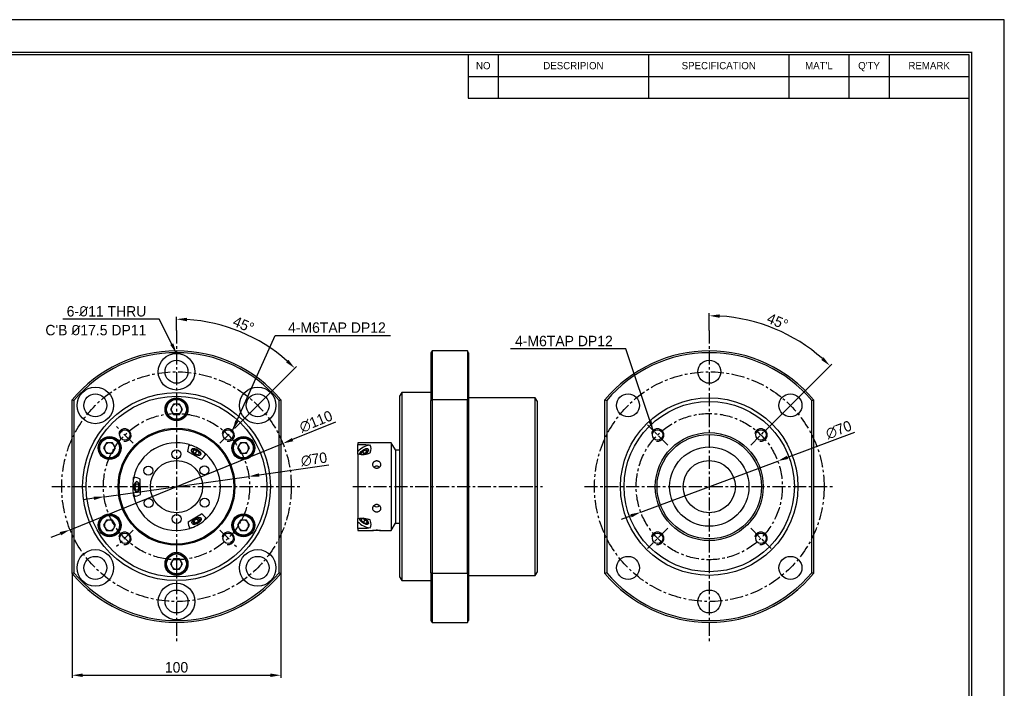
# Model space of a CAD drawing. Header units: millimetres. Extents: x -29 to 5648, y -387 to 1210.
# Tile 3 of 3: x 3170 to 3641, y 889 to 1210. Entities that reach past the tile are written whole.
import ezdxf
from ezdxf.enums import TextEntityAlignment as Align

# ---------------------------------------------------------------- set-up
doc = ezdxf.new("R2010")
doc.units = ezdxf.units.MM
doc.linetypes.add('CENTER', pattern=[2, 1.25, -0.25, 0.25, -0.25])
doc.layers.get('DEFPOINTS').update_dxf_attribs({"linetype": 'CONTINUOUS'})
for name, color, linetype in [('center', 1, 'CENTER'), ('L1', 7, 'CONTINUOUS'), ('OUTLINE', 7, 'CONTINUOUS'), ('thread', 5, 'CONTINUOUS')]:
    doc.layers.add(name, color=color, linetype=linetype)
doc.dimstyles.new('5', dxfattribs={"dimtxt": 5, "dimasz": 5, "dimexe": 1.2, "dimexo": 0, "dimgap": 1.2, "dimtad": 1, "dimdec": 3, "dimzin": 11, "dimdsep": 46, "dimtxsty": 'Standard', "dimcen": 0, "dimclrd": 5, "dimclre": 5, "dimclrt": 3, "dimadec": 0, "dimazin": 0, "dimtfac": 0.6, "dimtdec": 3, "dimtmove": 0, "dimatfit": 3, "dimfxl": 0, "dimtolj": 1, "dimtzin": 11, "dimarcsym": 0})

# ---------------------------------------------------------------- blocks, each defined once
blk = doc.blocks.new('*D134')
at = {"layer": 'DEFPOINTS', "color": 0, "ltscale": 5}
for p in [(3244.72, 1060.81), (3284.8, 1055.48), (3273.45, 1014.78), (3265.49, 1006.83), (3244.72, 911.31)]:
    blk.add_point(p, dxfattribs=at)
at = {"layer": 'OUTLINE', "color": 5, "lineweight": -2, "ltscale": 5}
for p, q in [((3244.72, 1060.81), (3244.72, 1067.42)), ((3273.45, 1014.78), (3302.25, 1043.59))]:
    blk.add_line(p, q, dxfattribs=at)
blk.add_arc((3244.72, 986.06), 80.16, 48.5742, 86.4258, dxfattribs=at)
at = {"layer": 'OUTLINE', "color": 5, "ltscale": 5}
for points in [[(3249.69, 1065.23), (3249.74, 1066.9), (3244.72, 1066.22)], [(3298.33, 1046.77), (3297.19, 1045.56), (3301.4, 1042.74)]]:
    blk.add_solid(points, dxfattribs=at)
at = {"layer": 'OUTLINE', "color": 3, "ltscale": 5, "insert": (3276.84, 1063.6), "char_height": 5, "attachment_point": 5, "rotation": 337.5}
blk.add_mtext('\\A1;45°', dxfattribs=at)
blk = doc.blocks.new('*D185')
at = {"layer": 'DEFPOINTS', "color": 0, "ltscale": 5}
for p in [(3194.72, 944.52), (3294.72, 944.52), (3294.72, 895.74)]:
    blk.add_point(p, dxfattribs=at)
at = {"layer": 'OUTLINE', "color": 5, "lineweight": -2, "ltscale": 5}
for p, q in [((3194.72, 944.52), (3194.72, 894.54)), ((3294.72, 944.52), (3294.72, 894.54)), ((3199.72, 895.74), (3289.72, 895.74))]:
    blk.add_line(p, q, dxfattribs=at)
at = {"layer": 'OUTLINE', "color": 5, "ltscale": 5}
for points in [[(3199.72, 896.57), (3199.72, 894.91), (3194.72, 895.74)], [(3289.72, 896.57), (3289.72, 894.91), (3294.72, 895.74)]]:
    blk.add_solid(points, dxfattribs=at)
at = {"layer": 'OUTLINE', "color": 3, "ltscale": 5, "insert": (3244.72, 899.51), "char_height": 5, "attachment_point": 5}
blk.add_mtext('\\A1;100', dxfattribs=at)
blk = doc.blocks.new('*D188')
at = {"layer": 'DEFPOINTS', "color": 0, "ltscale": 5}
for p in [(3279.38, 990.93), (3210.06, 981.19)]:
    blk.add_point(p, dxfattribs=at)
at = {"layer": 'OUTLINE', "color": 5, "lineweight": -2, "ltscale": 5}
for p, q in [((3317.69, 996.31), (3284.33, 991.62)), ((3210.06, 981.19), (3279.38, 990.93)), ((3205.11, 980.49), (3200.16, 979.8))]:
    blk.add_line(p, q, dxfattribs=at)
at = {"layer": 'OUTLINE', "color": 5, "ltscale": 5}
for points in [[(3284.22, 992.45), (3284.45, 990.8), (3279.38, 990.93)], [(3204.99, 981.32), (3205.23, 979.67), (3210.06, 981.19)]]:
    blk.add_solid(points, dxfattribs=at)
at = {"layer": 'OUTLINE', "color": 3, "ltscale": 5, "insert": (3310.58, 999.11), "char_height": 5, "attachment_point": 5, "rotation": 7.9972}
blk.add_mtext('\\A1;∅70', dxfattribs=at)
blk = doc.blocks.new('*D189')
at = {"layer": 'DEFPOINTS', "color": 0, "ltscale": 5}
for p in [(3295.7, 1006.71), (3193.74, 965.41)]:
    blk.add_point(p, dxfattribs=at)
at = {"layer": 'OUTLINE', "color": 5, "lineweight": -2, "ltscale": 5}
for p, q in [((3320.92, 1016.93), (3300.33, 1008.59)), ((3193.74, 965.41), (3295.7, 1006.71)), ((3189.11, 963.53), (3184.48, 961.65))]:
    blk.add_line(p, q, dxfattribs=at)
at = {"layer": 'OUTLINE', "color": 5, "ltscale": 5}
for points in [[(3300.02, 1009.36), (3300.64, 1007.81), (3295.7, 1006.71)], [(3188.8, 964.3), (3189.42, 962.76), (3193.74, 965.41)]]:
    blk.add_solid(points, dxfattribs=at)
at = {"layer": 'OUTLINE', "color": 3, "ltscale": 5, "insert": (3311.53, 1017.19), "char_height": 5, "attachment_point": 5, "rotation": 22.0529}
blk.add_mtext('\\A1;∅110', dxfattribs=at)
blk = doc.blocks.new('*D190')
at = {"layer": 'DEFPOINTS', "color": 0, "ltscale": 5}
for p in [(3499.93, 1060.81), (3540.83, 1056.9), (3529.56, 1015.69), (3519.79, 1005.92), (3499.93, 911.31)]:
    blk.add_point(p, dxfattribs=at)
at = {"layer": 'OUTLINE', "color": 5, "lineweight": -2, "ltscale": 5}
for p, q in [((3499.93, 1060.81), (3499.93, 1069.06)), ((3529.56, 1015.69), (3558.62, 1044.75))]:
    blk.add_line(p, q, dxfattribs=at)
blk.add_arc((3499.93, 986.06), 81.81, 48.5025, 86.4975, dxfattribs=at)
at = {"layer": 'OUTLINE', "color": 5, "ltscale": 5}
for points in [[(3504.9, 1066.88), (3504.95, 1068.54), (3499.93, 1067.86)], [(3554.7, 1047.94), (3553.56, 1046.72), (3557.77, 1043.9)]]:
    blk.add_solid(points, dxfattribs=at)
at = {"layer": 'OUTLINE', "color": 3, "ltscale": 5, "insert": (3532.67, 1065.12), "char_height": 5, "attachment_point": 5, "rotation": 337.5}
blk.add_mtext('\\A1;45°', dxfattribs=at)
blk = doc.blocks.new('*D191')
at = {"layer": 'DEFPOINTS', "color": 0, "ltscale": 5}
for p in [(3532.72, 998.29), (3467.14, 973.82)]:
    blk.add_point(p, dxfattribs=at)
at = {"layer": 'OUTLINE', "color": 5, "lineweight": -2, "ltscale": 5}
for p, q in [((3569.5, 1012.01), (3537.4, 1000.04)), ((3467.14, 973.82), (3532.72, 998.29)), ((3462.45, 972.07), (3457.77, 970.33))]:
    blk.add_line(p, q, dxfattribs=at)
at = {"layer": 'OUTLINE', "color": 5, "ltscale": 5}
for points in [[(3537.11, 1000.82), (3537.7, 999.26), (3532.72, 998.29)], [(3462.16, 972.86), (3462.74, 971.29), (3467.14, 973.82)]]:
    blk.add_solid(points, dxfattribs=at)
at = {"layer": 'OUTLINE', "color": 3, "ltscale": 5, "insert": (3561.95, 1013.22), "char_height": 5, "attachment_point": 5, "rotation": 20.4608}
blk.add_mtext('\\A1;∅70', dxfattribs=at)
blk = doc.blocks.new('AAAA')
at = {"layer": 'L1', "color": 0}
for p, q in [((-298.87, 124.28), (-595.87, 124.28)), ((-298.87, -85.72), (-298.87, 124.28))]:
    blk.add_line(p, q, dxfattribs=at)
at = {"layer": 'L1'}
for p, q in [((-405.87, 117.28), (-405.87, 108.62)), ((-399.87, 117.28), (-399.87, 108.62)), ((-369.87, 117.28), (-369.87, 108.62)), ((-341.87, 117.28), (-341.87, 108.62)), ((-329.87, 117.28), (-329.87, 108.62)), ((-321.87, 117.28), (-321.87, 108.62)), ((-405.87, 112.95), (-305.87, 112.95)), ((-405.87, 108.62), (-305.87, 108.62))]:
    blk.add_line(p, q, dxfattribs=at)
at = {"layer": 'L1', "const_width": 0.25}
blk.add_lwpolyline([(-305.37, -79.22), (-305.37, 117.78), (-585.87, 117.78), (-585.87, -79.22)], close=True, dxfattribs=at)
at = {"layer": 'L1'}
blk.add_lwpolyline([(-305.87, -78.72), (-305.87, 117.28), (-585.37, 117.28), (-585.37, -78.72)], close=True, dxfattribs=at)
for s, p in [('NO', (-402.87, 115.12)), ('DESCRIPION', (-384.87, 115.12)), ('SPECIFICATION', (-355.87, 115.12)), ("MAT'L", (-335.87, 115.12)), ("Q'TY", (-325.87, 115.12)), ('REMARK', (-313.87, 115.12))]:
    blk.add_text(s, height=1.444, dxfattribs=at).set_placement(p, align=Align.MIDDLE_CENTER)
for tag, p in [('필렛', (-416.62, -74.82)), ('모따기', (-416.62, -77.42))]:
    blk.add_attdef(tag, text='', height=1.15, dxfattribs=at).set_placement(p, align=Align.MIDDLE_LEFT)
at = {"layer": 'OUTLINE', "ltscale": 0.5}
for tag, p, height in [('TITLE', (-358.7, -61.31), 2.5), ('도번', (-344.69, -70.07), 2.5), ('SCALE', (-342.09, -76.16), 1.2), ('DATE', (-318.85, -76.2), 1.2)]:
    blk.add_attdef(tag, p, '', height=height, dxfattribs=at)

msp = doc.modelspace()

# ---------------------------------------------------------------- linework, layer by layer
at = {"layer": 'center', "ltscale": 5}
for p, q in [((3244.7205, 1060.8074), (3244.7205, 911.3074)), ((3499.9274, 1060.8074), (3499.9274, 911.3074)), ((3223.9504, 1006.8275), (3215.9931, 1014.7848)), ((3265.4905, 1006.8275), (3273.4479, 1014.7848)), ((3480.0645, 1005.9204), (3470.2929, 1015.692)), ((3519.7904, 1005.9204), (3529.562, 1015.692)), ((3184.9705, 986.0574), (3304.4705, 986.0574)), ((3329.1135, 986.0574), (3420.1135, 986.0574)), ((3440.1774, 986.0574), (3559.6774, 986.0574)), ((3223.9504, 965.2874), (3215.9931, 957.33)), ((3265.4905, 965.2874), (3273.4479, 957.33)), ((3480.0645, 966.1945), (3470.2929, 956.4229)), ((3519.7904, 966.1945), (3529.562, 956.4229))]:
    msp.add_line(p, q, dxfattribs=at)
for centre, radius in [((3244.7205, 986.0574), 55), ((3499.9274, 986.0574), 55), ((3244.7205, 986.0574), 35), ((3499.9274, 986.0574), 35)]:
    msp.add_circle(centre, radius, dxfattribs=at)
at = {"layer": 'OUTLINE'}
for p, q in [((3367.1135, 1051.0574), (3366.6135, 1050.1914)), ((3366.6135, 1050.1914), (3366.6135, 1027.2766)), ((3384.1135, 1051.0574), (3367.1135, 1051.0574)), ((3367.1135, 1051.0574), (3367.1135, 1027.5906)), ((3384.6135, 1050.1914), (3384.1135, 1051.0574)), ((3384.1135, 1051.0574), (3384.1135, 1027.5906)), ((3384.6135, 1050.1914), (3384.6135, 1027.2766)), ((3352.6135, 1031.0574), (3351.6135, 1029.3254)), ((3351.6135, 1029.3254), (3351.6135, 942.7895)), ((3366.6135, 1031.0574), (3352.6135, 1031.0574)), ((3352.6135, 1031.0574), (3352.6135, 941.0574)), ((3416.6135, 1028.5574), (3384.6135, 1028.5574)), ((3417.6135, 1026.8254), (3416.6135, 1028.5574)), ((3416.6135, 943.5574), (3416.6135, 1028.5574)), ((3194.7205, 944.5243), (3194.7205, 1027.5906)), ((3195.5865, 1027.2766), (3195.5865, 944.8383)), ((3243.2771, 1025.5574), (3241.8337, 1023.0574)), ((3246.1638, 1025.5574), (3243.2771, 1025.5574)), ((3247.6072, 1023.0574), (3246.1638, 1025.5574)), ((3293.8544, 944.8383), (3293.8544, 1027.2766)), ((3294.7205, 1027.5906), (3294.7205, 944.5243)), ((3366.6135, 944.8383), (3366.6135, 1027.2766)), ((3367.1135, 1027.5906), (3367.1135, 944.5243)), ((3384.1135, 1027.5906), (3367.1135, 1027.5906)), ((3384.1135, 944.5243), (3384.1135, 1027.5906)), ((3384.6135, 1027.2766), (3384.6135, 944.8383)), ((3417.6135, 945.2895), (3417.6135, 1026.8254)), ((3449.9274, 944.5243), (3449.9274, 1027.5906)), ((3450.7935, 1027.2766), (3450.7935, 944.8383)), ((3549.0614, 944.8383), (3549.0614, 1027.2766)), ((3549.9274, 1027.5906), (3549.9274, 944.5243)), ((3241.8337, 1023.0574), (3243.2771, 1020.5574)), ((3243.2771, 1020.5574), (3246.1638, 1020.5574)), ((3246.1638, 1020.5574), (3247.6072, 1023.0574)), ((3211.2342, 1007.0574), (3209.7908, 1004.5574)), ((3214.1209, 1007.0574), (3211.2342, 1007.0574)), ((3215.5643, 1004.5574), (3214.1209, 1007.0574)), ((3275.32, 1007.0574), (3273.8767, 1004.5574)), ((3278.2068, 1007.0574), (3275.32, 1007.0574)), ((3279.6502, 1004.5574), (3278.2068, 1007.0574)), ((3338.6207, 1007.0574), (3331.6135, 1007.0574)), ((3331.6135, 1007.0574), (3331.6135, 1006.1646)), ((3331.6135, 1002.9518), (3331.6135, 1006.1646)), ((3347.6135, 1007.0574), (3342.5911, 1007.0574)), ((3349.6135, 1003.5933), (3347.6135, 1007.0574)), ((3347.6135, 1007.0574), (3347.6135, 965.0574)), ((3209.7908, 1004.5574), (3211.2342, 1002.0574)), ((3211.2342, 1002.0574), (3214.1209, 1002.0574)), ((3214.1209, 1002.0574), (3215.5643, 1004.5574)), ((3256.5204, 999.2714), (3250.0521, 1002.9518)), ((3252.5895, 1002.9421), (3253.0368, 1003.6839)), ((3253.6648, 1001.8212), (3252.5895, 1002.9421)), ((3253.0368, 1003.6839), (3252.6053, 1002.9256)), ((3253.0368, 1003.6839), (3254.5594, 1003.3048)), ((3253.6648, 1001.8212), (3255.1874, 1001.4421)), ((3253.7089, 1001.8102), (3254.5594, 1003.3048)), ((3254.5594, 1003.3048), (3255.6347, 1002.1839)), ((3254.7167, 1003.6258), (3254.7167, 1003.6258)), ((3254.7169, 1003.6257), (3254.7169, 1003.6257)), ((3255.6347, 1002.1839), (3255.1874, 1001.4421)), ((3273.8767, 1004.5574), (3275.32, 1002.0574)), ((3275.32, 1002.0574), (3278.2068, 1002.0574)), ((3278.2068, 1002.0574), (3279.6502, 1004.5574)), ((3331.6135, 1001.5372), (3331.6135, 1002.9518)), ((3331.6135, 1001.5372), (3331.6135, 970.7574)), ((3332.8668, 1002.5065), (3332.846, 1002.4815)), ((3333.0059, 1001.8212), (3333.7723, 1002.9421)), ((3333.0059, 1001.8212), (3333.7394, 1001.4421)), ((3335.2393, 1002.1839), (3333.7394, 1001.4421)), ((3333.7723, 1002.9421), (3335.2722, 1003.6839)), ((3333.7723, 1002.9421), (3334.5142, 1001.8252)), ((3335.2243, 1004.0614), (3335.1933, 1004.0519)), ((3336.0057, 1003.3048), (3335.2393, 1002.1839)), ((3335.2722, 1003.6839), (3336.0057, 1003.3048)), ((3335.2722, 1003.6839), (3335.7614, 1002.9474)), ((3349.6135, 1003.5933), (3349.6135, 968.5215)), ((3351.6135, 1003.5574), (3349.6135, 1003.5574)), ((3225.2904, 987.438), (3224.8644, 985.938)), ((3226.5933, 985.9489), (3224.8644, 985.938)), ((3225.3045, 984.4381), (3224.8644, 985.938)), ((3225.2904, 987.438), (3226.1564, 987.438)), ((3226.1564, 987.438), (3226.5965, 985.9381)), ((3226.5965, 985.9381), (3226.1706, 984.4381)), ((3227.4237, 982.2276), (3227.3769, 989.6695)), ((3226.1721, 984.4435), (3225.3045, 984.4381)), ((3226.1706, 984.4381), (3225.3045, 984.4381)), ((3250.2641, 969.2314), (3256.6856, 972.9929)), ((3211.2342, 970.0574), (3209.7908, 967.5574)), ((3209.7908, 967.5574), (3211.2342, 965.0574)), ((3214.1209, 970.0574), (3211.2342, 970.0574)), ((3215.5643, 967.5574), (3214.1209, 970.0574)), ((3214.1209, 965.0574), (3215.5643, 967.5574)), ((3252.7768, 968.9132), (3253.3599, 970.0422)), ((3252.7768, 968.9132), (3253.7357, 968.5422)), ((3253.1243, 969.586), (3253.7357, 968.5422)), ((3253.3599, 970.0422), (3254.902, 970.8004)), ((3255.2778, 969.3004), (3253.7357, 968.5422)), ((3254.0022, 970.9196), (3254.0126, 970.8941)), ((3254.5116, 970.6084), (3255.2778, 969.3004)), ((3254.6252, 968.4486), (3254.6182, 968.4448)), ((3254.902, 970.8004), (3255.861, 970.4295)), ((3255.861, 970.4295), (3255.2778, 969.3004)), ((3275.32, 970.0574), (3273.8767, 967.5574)), ((3273.8767, 967.5574), (3275.32, 965.0574)), ((3278.2068, 970.0574), (3275.32, 970.0574)), ((3279.6502, 967.5574), (3278.2068, 970.0574)), ((3278.2068, 965.0574), (3279.6502, 967.5574)), ((3331.6135, 969.2314), (3331.6135, 970.7574)), ((3331.6135, 966.028), (3331.6135, 969.2314)), ((3332.8915, 969.6753), (3332.9113, 969.6522)), ((3333.1119, 970.0422), (3333.3289, 970.8004)), ((3333.1119, 970.0422), (3333.5753, 970.7348)), ((3334.2888, 968.9132), (3333.1119, 970.0422)), ((3333.3289, 970.8004), (3334.7228, 970.4295)), ((3334.2888, 968.9132), (3335.0764, 970.0902)), ((3334.2888, 968.9132), (3335.6827, 968.5422)), ((3334.7228, 970.4295), (3335.8997, 969.3004)), ((3335.0964, 968.1901), (3335.1253, 968.1806)), ((3335.8997, 969.3004), (3335.6827, 968.5422)), ((3336.6014, 968.4486), (3336.6544, 968.4454)), ((3347.6135, 965.0574), (3349.6135, 968.5215)), ((3349.6135, 968.5574), (3351.6135, 968.5574)), ((3211.2342, 965.0574), (3214.1209, 965.0574)), ((3275.32, 965.0574), (3278.2068, 965.0574)), ((3331.6135, 966.028), (3331.6135, 965.0574)), ((3331.6135, 965.0574), (3338.6207, 965.0574)), ((3342.6135, 965.0579), (3342.5911, 965.0591)), ((3342.5911, 965.0574), (3347.6135, 965.0574)), ((3243.2771, 951.5574), (3241.8337, 949.0574)), ((3241.8337, 949.0574), (3243.2771, 946.5574)), ((3246.1638, 951.5574), (3243.2771, 951.5574)), ((3247.6072, 949.0574), (3246.1638, 951.5574)), ((3246.1638, 946.5574), (3247.6072, 949.0574)), ((3243.2771, 946.5574), (3246.1638, 946.5574)), ((3366.6135, 944.8383), (3366.6135, 921.9235)), ((3367.1135, 944.5243), (3367.1135, 921.0574)), ((3384.1135, 944.5243), (3367.1135, 944.5243)), ((3384.1135, 944.5243), (3384.1135, 921.0574)), ((3384.6135, 944.8383), (3384.6135, 921.9235)), ((3384.6135, 943.5574), (3416.6135, 943.5574)), ((3416.6135, 943.5574), (3417.6135, 945.2895)), ((3351.6135, 942.7895), (3352.6135, 941.0574)), ((3352.6135, 941.0574), (3366.6135, 941.0574)), ((3366.6135, 921.9235), (3367.1135, 921.0574)), ((3367.1135, 921.0574), (3384.1135, 921.0574)), ((3384.1135, 921.0574), (3384.6135, 921.9235))]:
    msp.add_line(p, q, dxfattribs=at)
at = {"layer": 'OUTLINE', "flags": 128}
for points in [[(3251.7265, 1005.8543), (3251.1348, 1005.8194), (3250.6261, 1005.6993)], [(3254.1121, 1003.9463), (3254.6331, 1003.7033), (3255.126, 1003.3988), (3255.5642, 1003.0493), (3255.9242, 1002.6736), (3256.1864, 1002.2919), (3256.3369, 1001.9248), (3256.3674, 1001.5922), (3256.2763, 1001.3118), (3256.0685, 1001.0989), (3255.7553, 1000.965), (3255.3535, 1000.9171), (3254.8847, 1000.9581), (3254.3743, 1001.0855), (3253.8498, 1001.2926), (3253.3394, 1001.5681), (3252.8707, 1001.8973), (3252.4689, 1002.2624), (3252.1556, 1002.6437), (3251.9479, 1003.0206), (3251.8568, 1003.3729), (3251.8873, 1003.6815), (3252.0377, 1003.9298), (3252.3, 1004.1044), (3252.66, 1004.1959), (3253.0982, 1004.1994), (3253.5911, 1004.1147), (3254.1121, 1003.9463)], [(3254.1121, 1001.2098), (3253.6024, 1001.4475), (3253.1203, 1001.7453), (3252.6916, 1002.0872), (3252.3395, 1002.4547), (3252.083, 1002.8281), (3251.9358, 1003.1872), (3251.906, 1003.5126), (3251.9951, 1003.7868), (3252.1983, 1003.9951), (3252.5047, 1004.1261), (3252.8977, 1004.1729), (3253.3563, 1004.1329), (3253.8555, 1004.0082), (3254.3686, 1003.8057), (3254.8679, 1003.5361), (3255.3264, 1003.2141), (3255.7195, 1002.857), (3256.0259, 1002.484), (3256.2291, 1002.1153), (3256.3182, 1001.7707), (3256.2884, 1001.4688), (3256.1412, 1001.2259), (3255.8847, 1001.0551), (3255.5325, 1000.9656), (3255.1039, 1000.9622), (3254.6217, 1001.0451), (3254.1121, 1001.2098)], [(3254.0986, 1003.9226), (3253.5776, 1004.091), (3253.0847, 1004.1757), (3252.6465, 1004.1722), (3252.2865, 1004.0807), (3252.0243, 1003.9061), (3251.9257, 1003.7756)], [(3256.2715, 1001.3029), (3256.3539, 1001.5685), (3256.3234, 1001.9012), (3256.1729, 1002.2682), (3255.9107, 1002.6499), (3255.5507, 1003.0257), (3255.1125, 1003.3752), (3254.6196, 1003.6796), (3254.0986, 1003.9226)], [(3258.5891, 1001.1683), (3258.4325, 1001.667), (3258.1602, 1002.1935)], [(3332.3464, 1001.39), (3332.3463, 1001.5681), (3332.4404, 1001.8973), (3332.6458, 1002.2624), (3332.9515, 1002.6437), (3333.341, 1003.0206), (3333.7933, 1003.3729), (3334.284, 1003.6815), (3334.7866, 1003.9298), (3335.2741, 1004.1044), (3335.7202, 1004.1959), (3336.1008, 1004.1994), (3336.3955, 1004.1147), (3336.5882, 1003.9463)], [(3332.3991, 1001.3816), (3332.39, 1001.4475), (3332.4253, 1001.7453), (3332.5728, 1002.0872), (3332.8245, 1002.4547), (3333.1668, 1002.8281), (3333.5813, 1003.1872), (3334.0457, 1003.5126), (3334.5348, 1003.7868), (3335.0224, 1003.9951), (3335.4822, 1004.1261), (3335.8893, 1004.1729), (3336.2218, 1004.1329), (3336.4618, 1004.0082), (3336.5963, 1003.8057), (3336.6182, 1003.5361), (3336.5262, 1003.2141), (3336.3252, 1002.857), (3336.0262, 1002.484), (3335.6452, 1002.1153), (3335.2028, 1001.7707), (3334.7228, 1001.4688), (3334.4586, 1001.3302)], [(3336.5882, 1003.9463), (3336.6687, 1003.7033), (3336.6326, 1003.3988), (3336.4818, 1003.0493), (3336.2246, 1002.6736), (3335.8746, 1002.2919), (3335.4509, 1001.9248), (3334.9762, 1001.5922), (3334.5283, 1001.338)], [(3336.604, 1003.9226), (3336.4112, 1004.091), (3336.1166, 1004.1757), (3335.7359, 1004.1722), (3335.2899, 1004.0807), (3335.2243, 1004.0614)], [(3224.6998, 990.5126), (3224.3462, 990.1276), (3224.0263, 989.6285)], [(3226.9805, 985.9381), (3226.9495, 985.3615), (3226.8528, 984.8161), (3226.6956, 984.3311), (3226.4864, 983.9328), (3226.2364, 983.6425), (3225.9591, 983.4761), (3225.6696, 983.4423), (3225.3832, 983.5431), (3225.1157, 983.773), (3224.8812, 984.1196), (3224.6926, 984.5643), (3224.5599, 985.083), (3224.4903, 985.6478), (3224.4875, 986.2283), (3224.5518, 986.7931), (3224.6796, 987.3118), (3224.8641, 987.7565), (3225.0952, 988.1031), (3225.3607, 988.333), (3225.646, 988.4338), (3225.9359, 988.4), (3226.2147, 988.2336), (3226.4675, 987.9433), (3226.6805, 987.545), (3226.8422, 987.06), (3226.9441, 986.5146), (3226.9805, 985.9381)], [(3224.5077, 985.9381), (3224.538, 986.502), (3224.6326, 987.0356), (3224.7864, 987.51), (3224.991, 987.8996), (3225.2356, 988.1835), (3225.5068, 988.3464), (3225.7901, 988.3794), (3226.0701, 988.2808), (3226.3319, 988.0559), (3226.5612, 987.7168), (3226.7457, 987.2819), (3226.8755, 986.7744), (3226.8885, 986.7013)], [(3226.9528, 985.8459), (3226.9463, 985.6542), (3226.8834, 985.1017), (3226.7584, 984.5942), (3226.578, 984.1593), (3226.3518, 983.8202), (3226.0922, 983.5953), (3225.8131, 983.4967), (3225.5295, 983.5297), (3225.2567, 983.6926), (3225.0095, 983.9765), (3224.8012, 984.3661), (3224.6429, 984.8405), (3224.5433, 985.3741), (3224.5077, 985.9381)], [(3225.742, 988.4382), (3225.6733, 988.434), (3225.3879, 988.3332), (3225.1225, 988.1033), (3224.8913, 987.7566), (3224.7069, 987.312), (3224.579, 986.7933), (3224.5148, 986.2285), (3224.5175, 985.648), (3224.5871, 985.0832), (3224.7198, 984.5645), (3224.9085, 984.1198), (3225.1429, 983.7732), (3225.4105, 983.5433), (3225.6968, 983.4425), (3225.7734, 983.4383)], [(3224.0729, 982.2264), (3224.399, 981.7314), (3224.7574, 981.3509)], [(3254.3189, 971.0616), (3254.8372, 971.2338), (3255.3277, 971.3219), (3255.7637, 971.3209), (3256.1219, 971.231), (3256.3828, 971.0571), (3256.5325, 970.8084), (3256.5628, 970.4984), (3256.4722, 970.1439), (3256.2655, 969.7638), (3255.9538, 969.3788), (3255.554, 969.0095), (3255.0877, 968.676), (3254.5798, 968.396), (3254.0579, 968.1849), (3253.5501, 968.0538), (3253.0837, 968.01), (3252.6839, 968.0557), (3252.3722, 968.1885), (3252.1655, 968.4013), (3252.0749, 968.6825), (3252.1052, 969.0171), (3252.2549, 969.3869), (3252.5159, 969.772), (3252.874, 970.1517), (3253.3101, 970.5055), (3253.8005, 970.8144), (3254.3189, 971.0616)], [(3254.6252, 968.4486), (3254.0952, 968.2279), (3253.5782, 968.0912), (3253.1043, 968.0462), (3252.701, 968.0958), (3252.3916, 968.2368), (3252.1943, 968.4613), (3252.1205, 968.7561), (3252.1744, 969.104), (3252.3529, 969.485), (3252.6457, 969.8767), (3253.0358, 970.2565), (3253.5004, 970.6024), (3254.0126, 970.8941)], [(3252.1479, 968.4312), (3252.3349, 968.2284), (3252.6511, 968.0842), (3253.0635, 968.0335), (3253.548, 968.0795), (3254.0765, 968.2193), (3254.6182, 968.4448)], [(3254.0126, 970.8941), (3254.5425, 971.1147), (3255.0595, 971.2515), (3255.5334, 971.2964), (3255.9368, 971.2469), (3256.2461, 971.1058), (3256.4434, 970.8813), (3256.5173, 970.5866), (3256.4633, 970.2386), (3256.2848, 969.8577), (3255.992, 969.4659), (3255.602, 969.0861), (3255.1374, 968.7403), (3254.6252, 968.4486)], [(3254.6182, 968.4448), (3255.1418, 968.743), (3255.6168, 969.0966), (3256.0155, 969.4848), (3256.3148, 969.8853), (3256.4974, 970.2748), (3256.5525, 970.6305), (3256.477, 970.9318), (3256.4623, 970.9584)], [(3258.362, 970.0916), (3258.6276, 970.6216), (3258.778, 971.1221)], [(3334.4737, 970.9507), (3334.7443, 970.8084), (3335.2341, 970.4984), (3335.6847, 970.1439), (3336.0717, 969.7638), (3336.3743, 969.3788), (3336.5762, 969.0095), (3336.6664, 968.676), (3336.6402, 968.396), (3336.4989, 968.1849), (3336.2501, 968.0538), (3335.9074, 968.01), (3335.489, 968.0557), (3335.0177, 968.1885), (3334.5187, 968.4013), (3334.0191, 968.6825), (3333.5457, 969.0171), (3333.1241, 969.3869), (3332.7769, 969.772), (3332.523, 970.1517), (3332.3759, 970.5055), (3332.3437, 970.8144), (3332.3546, 970.8856)], [(3336.6014, 968.4486), (3336.4672, 968.2279), (3336.219, 968.0912), (3335.8712, 968.0462), (3335.4441, 968.0958), (3334.9625, 968.2368), (3334.4543, 968.4613), (3333.9491, 968.7561), (3333.4763, 969.104), (3333.0633, 969.485), (3332.7341, 969.8767), (3332.5079, 970.2565), (3332.3978, 970.6024), (3332.4102, 970.8941)], [(3335.1253, 968.1806), (3335.4808, 968.0842), (3335.9174, 968.0335), (3336.2729, 968.0795), (3336.5266, 968.2193), (3336.5993, 968.3046)], [(3250.8726, 966.4914), (3251.3827, 966.3777), (3251.9749, 966.3502)], [(3342.5013, 965.0641), (3342.1778, 965.087), (3341.6777, 965.1156), (3341.0561, 965.1364), (3340.3863, 965.1396), (3339.7441, 965.1239), (3339.1987, 965.0966), (3338.8104, 965.0703), (3338.6255, 965.0576), (3338.6135, 965.0579), (3338.7256, 965.0724), (3339.0492, 965.1027), (3339.5493, 965.1369), (3340.1709, 965.1609), (3340.8407, 965.1646), (3341.4828, 965.1466), (3342.0283, 965.1144), (3342.4166, 965.0811), (3342.6015, 965.0604), (3342.6135, 965.0579), (3342.6135, 965.0579)]]:
    msp.add_lwpolyline(points, dxfattribs=at)
at = {"layer": 'OUTLINE'}
for centre, radius in [((3244.7205, 1041.0574), 8.75), ((3244.7205, 1041.0574), 5.5), ((3499.9274, 1041.0574), 5.5), ((3205.8296, 1024.9483), 8.75), ((3283.6113, 1024.9483), 8.75), ((3244.7205, 986.0574), 45), ((3205.8296, 1024.9483), 5.5), ((3244.7205, 986.0574), 43.2679), ((3244.7205, 1023.0574), 5.5), ((3283.6113, 1024.9483), 5.5), ((3461.0366, 1024.9483), 5.5), ((3499.9274, 986.0574), 42.5), ((3538.8183, 1024.9483), 5.5), ((3244.7205, 1023.0574), 5), ((3499.9274, 986.0574), 40.7679), ((3212.6775, 1004.5574), 5.5), ((3212.6775, 1004.5574), 5), ((3244.7205, 986.0574), 28), ((3244.7205, 986.0574), 27.5), ((3219.9717, 1010.8062), 2.5), ((3269.4692, 1010.8062), 2.5), ((3276.7634, 1004.5574), 5.5), ((3276.7634, 1004.5574), 5), ((3475.1787, 1010.8062), 2.5), ((3499.9274, 986.0574), 25.866), ((3499.9274, 986.0574), 25), ((3524.6762, 1010.8062), 2.5), ((3499.9274, 986.0574), 19), ((3244.623, 1001.5571), 2.15), ((3231.2486, 993.7229), 2.15), ((3244.7205, 986.0574), 12.5), ((3258.0949, 993.8917), 2.15), ((3499.9274, 986.0574), 12.5), ((3231.3461, 978.2232), 2.15), ((3258.1923, 978.392), 2.15), ((3212.6775, 967.5574), 5.5), ((3212.6775, 967.5574), 5), ((3244.8179, 970.5578), 2.15), ((3276.7634, 967.5574), 5.5), ((3276.7634, 967.5574), 5), ((3219.9717, 961.3087), 2.5), ((3269.4692, 961.3087), 2.5), ((3475.1787, 961.3087), 2.5), ((3524.6762, 961.3087), 2.5), ((3205.8296, 947.1666), 8.75), ((3244.7205, 949.0574), 5.5), ((3244.7205, 949.0574), 5), ((3283.6113, 947.1666), 8.75), ((3205.8296, 947.1666), 5.5), ((3283.6113, 947.1666), 5.5), ((3461.0366, 947.1666), 5.5), ((3538.8183, 947.1666), 5.5), ((3244.7205, 931.0574), 8.75), ((3244.7205, 931.0574), 5.5), ((3499.9274, 931.0574), 5.5)]:
    msp.add_circle(centre, radius, dxfattribs=at)
for centre, radius, start, end in [((3244.7205, 986.0574), 65, 39.715137, 140.284863), ((3244.7205, 986.0574), 64.134, 39.993746, 140.006254), ((3499.9274, 986.0574), 65, 39.715137, 140.284863), ((3499.9274, 986.0574), 64.134, 39.993746, 140.006254), ((3244.7205, 1023.0574), 2.5, 150, 210), ((3244.7205, 1023.0574), 2.5, 90, 150), ((3244.7205, 1023.0574), 2.5, 30, 90), ((3244.7205, 1023.0574), 2.5, 330, 30), ((3244.7205, 1023.0574), 2.5, 210, 270), ((3244.7205, 1023.0574), 2.5, 270, 330), ((3212.6775, 1004.5574), 2.5, 150, 210), ((3212.6775, 1004.5574), 2.5, 90, 150), ((3212.6775, 1004.5574), 2.5, 30, 90), ((3212.6775, 1004.5574), 2.5, 330, 30), ((3244.7205, 986.0574), 21, 73.23302, 167.487426), ((3244.7205, 986.0574), 21, 50.209141, 70.511304), ((3276.7634, 1004.5574), 2.5, 150, 210), ((3276.7634, 1004.5574), 2.5, 90, 150), ((3276.7634, 1004.5574), 2.5, 30, 90), ((3276.7634, 1004.5574), 2.5, 330, 30), ((3338.4168, 996.6017), 9.3064, 96.166407, 136.973728), ((3212.6775, 1004.5574), 2.5, 210, 270), ((3212.6775, 1004.5574), 2.5, 270, 330), ((3244.7205, 986.0574), 21, 313.23302, 47.487426), ((3276.7634, 1004.5574), 2.5, 210, 270), ((3276.7634, 1004.5574), 2.5, 270, 330), ((3334.008, 1001.3092), 1.6506, 134.746367, 177.185878), ((3340.5932, 993.6912), 2.179, 89.467272, 127.977893), ((3340.634, 993.6926), 2.1776, 51.702182, 90.539462), ((3244.7205, 986.0574), 21, 170.209141, 190.511304), ((3244.7205, 986.0574), 21, 193.23302, 287.487426), ((3340.6138, 978.6005), 2.1998, 229.792784, 309.548086), ((3212.6775, 967.5574), 2.5, 150, 210), ((3212.6775, 967.5574), 2.5, 90, 150), ((3212.6775, 967.5574), 2.5, 30, 90), ((3212.6775, 967.5574), 2.5, 330, 30), ((3244.7205, 986.0574), 21, 290.209141, 310.511304), ((3276.7634, 967.5574), 2.5, 150, 210), ((3276.7634, 967.5574), 2.5, 90, 150), ((3276.7634, 967.5574), 2.5, 30, 90), ((3276.7634, 967.5574), 2.5, 330, 30), ((3338.2297, 975.2728), 8.9595, 222.399735, 264.796796), ((3334.006, 970.8631), 1.6288, 177.123084, 226.822069), ((3333.352, 967.8243), 3.3088, 10.874722, 72.106773), ((3212.6775, 967.5574), 2.5, 210, 270), ((3212.6775, 967.5574), 2.5, 270, 330), ((3276.7634, 967.5574), 2.5, 210, 270), ((3276.7634, 967.5574), 2.5, 270, 330), ((3244.7205, 949.0574), 2.5, 150, 210), ((3244.7205, 949.0574), 2.5, 90, 150), ((3244.7205, 949.0574), 2.5, 30, 90), ((3244.7205, 949.0574), 2.5, 330, 30), ((3244.7205, 986.0574), 65, 219.715137, 320.284863), ((3244.7205, 986.0574), 64.134, 219.993746, 320.006254), ((3244.7205, 949.0574), 2.5, 210, 270), ((3244.7205, 949.0574), 2.5, 270, 330), ((3499.9274, 986.0574), 65, 219.715137, 320.284863), ((3499.9274, 986.0574), 64.134, 219.993746, 320.006254)]:
    msp.add_arc(centre, radius, start, end, dxfattribs=at)
for centre, major_axis, ratio, start_param, end_param in [((3256.5896, 1006.9171), (-4.9455, -8.6915), 0.5, 5.07292852, 5.44383865), ((3301.6135, 986.0574), (36.1112, 19.3647), 0.22498395, 5.98594746, 6.34028705), ((3256.5896, 1006.9171), (-4.9455, -8.6915), 0.5, 0.83934665, 1.21025679), ((3220.7209, 985.9066), (9.9998, 0.0629), 0.5, 0.83934665, 1.21025679), ((3220.7209, 985.9066), (9.9998, 0.0629), 0.5, 5.07292852, 5.44383865), ((3256.8509, 965.3487), (-5.0543, 8.6286), 0.5, 5.07292852, 5.44383865), ((3256.8509, 965.3487), (-5.0543, 8.6286), 0.5, 0.83934665, 1.21025679), ((3301.6135, 986.0574), (36.1006, -19.2812), 0.23048641, 6.22850161, 6.5828412)]:
    msp.add_ellipse(centre, major_axis=major_axis, ratio=ratio, start_param=start_param, end_param=end_param, dxfattribs=at)
for points in [[(3194.7205, 1027.5906), (3195.0092, 1027.4863), (3195.2979, 1027.3816), (3195.5865, 1027.2766)], [(3293.8544, 1027.2766), (3294.143, 1027.3816), (3294.4317, 1027.4863), (3294.7205, 1027.5906)], [(3366.6135, 1027.2766), (3366.7801, 1027.3816), (3366.9468, 1027.4863), (3367.1135, 1027.5906)], [(3384.1135, 1027.5906), (3384.2802, 1027.4863), (3384.4469, 1027.3816), (3384.6135, 1027.2766)], [(3449.9274, 1027.5906), (3450.2162, 1027.4863), (3450.5049, 1027.3816), (3450.7935, 1027.2766)], [(3549.0614, 1027.2766), (3549.35, 1027.3816), (3549.6387, 1027.4863), (3549.9274, 1027.5906)], [(3195.5865, 944.8383), (3195.2979, 944.7333), (3195.0092, 944.6286), (3194.7205, 944.5243)], [(3294.7205, 944.5243), (3294.4317, 944.6286), (3294.143, 944.7333), (3293.8544, 944.8383)], [(3367.1135, 944.5243), (3366.9468, 944.6286), (3366.7801, 944.7333), (3366.6135, 944.8383)], [(3384.6135, 944.8383), (3384.4469, 944.7333), (3384.2802, 944.6286), (3384.1135, 944.5243)], [(3450.7935, 944.8383), (3450.5049, 944.7333), (3450.2162, 944.6286), (3449.9274, 944.5243)], [(3549.9274, 944.5243), (3549.6387, 944.6286), (3549.35, 944.7333), (3549.0614, 944.8383)]]:
    msp.add_open_spline(points, degree=3, dxfattribs=at)
for points, knots in [([(3244.7205, 1018.3074), (3242.0989, 1018.3074), (3239.9705, 1020.4358), (3239.9705, 1025.679), (3242.0989, 1027.8074), (3244.7205, 1027.8074)], [0, 0, 0, 0, 0.5, 0.5, 1, 1, 1, 1]), ([(3244.7205, 1027.8074), (3247.3421, 1027.8074), (3249.4705, 1025.679), (3249.4705, 1020.4358), (3247.3421, 1018.3074), (3244.7205, 1018.3074)], [0, 0, 0, 0, 0.5, 0.5, 1, 1, 1, 1]), ([(3212.6775, 999.8074), (3210.0559, 999.8074), (3207.9275, 1001.9358), (3207.9275, 1007.179), (3210.0559, 1009.3074), (3212.6775, 1009.3074)], [0, 0, 0, 0, 0.5, 0.5, 1, 1, 1, 1]), ([(3212.6775, 1009.3074), (3215.2991, 1009.3074), (3217.4275, 1007.179), (3217.4275, 1001.9358), (3215.2991, 999.8074), (3212.6775, 999.8074)], [0, 0, 0, 0, 0.5, 0.5, 1, 1, 1, 1]), ([(3250.7614, 1006.1689), (3250.8437, 1006.1447), (3251.0559, 1006.0822), (3251.4719, 1005.9408), (3251.7265, 1005.8543)], [0, 0, 0, 0, 0.3879167, 1, 1, 1, 1]), ([(3276.7634, 999.8074), (3274.1418, 999.8074), (3272.0134, 1001.9358), (3272.0134, 1007.179), (3274.1418, 1009.3074), (3276.7634, 1009.3074)], [0, 0, 0, 0, 0.5, 0.5, 1, 1, 1, 1]), ([(3276.7634, 1009.3074), (3279.385, 1009.3074), (3281.5134, 1007.179), (3281.5134, 1001.9358), (3279.385, 999.8074), (3276.7634, 999.8074)], [0, 0, 0, 0, 0.5, 0.5, 1, 1, 1, 1]), ([(3331.6135, 1006.1646), (3332.1062, 1006.2103), (3332.6061, 1006.2381), (3333.3664, 1006.2565), (3333.6217, 1006.2588), (3334.136, 1006.2547), (3334.3951, 1006.2484), (3335.1538, 1006.2161), (3335.643, 1006.1773), (3336.3487, 1006.0841), (3336.5788, 1006.0469), (3337.0141, 1005.9606), (3337.2212, 1005.9112), (3337.4172, 1005.8543)], [0, 0, 0, 0, 0.25, 0.25, 0.375, 0.375, 0.5, 0.5, 0.75, 0.75, 0.875, 0.875, 1, 1, 1, 1]), ([(3342.5911, 1007.0558), (3342.5722, 1007.0551), (3342.5297, 1007.0535), (3342.203, 1007.0284), (3341.6989, 1006.998), (3341.0651, 1006.9753), (3340.3826, 1006.9719), (3339.7274, 1006.9889), (3339.1701, 1007.0186), (3338.7795, 1007.0467), (3338.6334, 1007.0577), (3338.622, 1007.0572), (3338.6207, 1007.0572)], [0, 0, 0, 0, 0.08944683, 0.20122994, 0.31332937, 0.42564074, 0.53760708, 0.64920852, 0.76099557, 0.87322757, 0.98547188, 1, 1, 1, 1]), ([(3258.1602, 1002.1935), (3258.3009, 1002.0743), (3258.5825, 1001.8359), (3258.8202, 1001.6209), (3258.8973, 1001.5496), (3258.9138, 1001.5344)], [0, 0, 0, 0, 0.44016735, 0.88054117, 1, 1, 1, 1]), ([(3337.4172, 1002.1935), (3337.0267, 1001.9761), (3336.5955, 1001.7961), (3335.8932, 1001.5848), (3335.6493, 1001.5243), (3335.1578, 1001.4268), (3334.9084, 1001.3892), (3334.4028, 1001.3354), (3334.1449, 1001.3193), (3333.631, 1001.3087), (3333.3753, 1001.314), (3332.6122, 1001.3598), (3332.105, 1001.4305), (3331.6135, 1001.5372)], [0, 0, 0, 0, 0.25, 0.25, 0.375, 0.375, 0.5, 0.5, 0.625, 0.625, 0.75, 0.75, 1, 1, 1, 1]), ([(3340.6135, 994.8976), (3340.4813, 994.8976), (3340.3513, 994.9094), (3340.0956, 994.9557), (3339.9686, 994.9907), (3339.7265, 995.0818), (3339.6116, 995.1375), (3339.3943, 995.2685), (3339.2914, 995.3445), (3339.0149, 995.5926), (3338.8659, 995.7913), (3338.6663, 996.2154), (3338.6137, 996.4451), (3338.6134, 996.783), (3338.6264, 996.8967), (3338.6774, 997.1157), (3338.7151, 997.2215), (3338.8152, 997.4261), (3338.8778, 997.5244), (3339.0224, 997.7055), (3339.105, 997.7895), (3339.2916, 997.9444), (3339.3925, 998.0127), (3339.609, 998.1319), (3339.7258, 998.1833), (3339.968, 998.2655), (3340.0927, 998.2964), (3340.349, 998.3383), (3340.4813, 998.3491), (3340.7457, 998.3491), (3340.8757, 998.3385), (3341.1313, 998.297), (3341.2584, 998.2656), (3341.5005, 998.1835), (3341.6154, 998.1332), (3341.8327, 998.0138), (3341.9355, 997.9441), (3342.2121, 997.7149), (3342.3611, 997.5288), (3342.5607, 997.1225), (3342.6133, 996.898), (3342.6136, 996.5602), (3342.6006, 996.4452), (3342.5496, 996.2214), (3342.5119, 996.112), (3342.4117, 995.8986), (3342.3492, 995.7949), (3342.2045, 995.6021), (3342.122, 995.5119), (3341.9354, 995.3443), (3341.8344, 995.2697), (3341.618, 995.1389), (3341.5011, 995.0821), (3341.259, 994.9909), (3341.1343, 994.9564), (3340.878, 994.9097), (3340.7457, 994.8976), (3340.6135, 994.8976)], [0, 0, 0, 0, 0.03125, 0.03125, 0.0625, 0.0625, 0.09375, 0.09375, 0.125, 0.125, 0.1875, 0.1875, 0.25, 0.25, 0.28125, 0.28125, 0.3125, 0.3125, 0.34375, 0.34375, 0.375, 0.375, 0.40625, 0.40625, 0.4375, 0.4375, 0.46875, 0.46875, 0.5, 0.5, 0.53125, 0.53125, 0.5625, 0.5625, 0.59375, 0.59375, 0.625, 0.625, 0.6875, 0.6875, 0.75, 0.75, 0.78125, 0.78125, 0.8125, 0.8125, 0.84375, 0.84375, 0.875, 0.875, 0.90625, 0.90625, 0.9375, 0.9375, 0.96875, 0.96875, 1, 1, 1, 1]), ([(3224.0263, 989.6285), (3224.0592, 989.81), (3224.1249, 990.1731), (3224.1923, 990.4865), (3224.2154, 990.5889), (3224.2203, 990.6107)], [0, 0, 0, 0, 0.44016754, 0.88054132, 1, 1, 1, 1]), ([(3224.2789, 981.2505), (3224.26, 981.3292), (3224.2091, 981.5402), (3224.1254, 981.962), (3224.0729, 982.2264)], [0, 0, 0, 0, 0.37314296, 1, 1, 1, 1]), ([(3340.6135, 973.9809), (3340.4813, 973.9809), (3340.3513, 973.9916), (3340.0956, 974.0334), (3339.9686, 974.0651), (3339.7265, 974.1479), (3339.6116, 974.1987), (3339.3943, 974.3191), (3339.2914, 974.3894), (3339.0149, 974.6205), (3338.8659, 974.8082), (3338.6663, 975.2177), (3338.6137, 975.4439), (3338.6134, 975.7842), (3338.6264, 975.9), (3338.6774, 976.1254), (3338.7151, 976.2355), (3338.8152, 976.4504), (3338.8778, 976.5547), (3339.0224, 976.7487), (3339.105, 976.8396), (3339.2916, 977.0082), (3339.3925, 977.0832), (3339.609, 977.2148), (3339.7258, 977.2719), (3339.968, 977.3637), (3340.0927, 977.3983), (3340.349, 977.4453), (3340.4813, 977.4575), (3340.7457, 977.4575), (3340.8757, 977.4456), (3341.1313, 977.3991), (3341.2584, 977.3638), (3341.5005, 977.2722), (3341.6154, 977.2162), (3341.8327, 977.0844), (3341.9355, 977.0079), (3342.2121, 976.7583), (3342.3611, 976.5583), (3342.5607, 976.1314), (3342.6133, 975.9001), (3342.6136, 975.5598), (3342.6006, 975.4452), (3342.5496, 975.2246), (3342.5119, 975.1179), (3342.4117, 974.9117), (3342.3492, 974.8127), (3342.2045, 974.63), (3342.122, 974.5453), (3341.9354, 974.3891), (3341.8344, 974.3203), (3341.618, 974.2), (3341.5011, 974.1482), (3341.259, 974.0652), (3341.1343, 974.034), (3340.878, 973.9918), (3340.7457, 973.9809), (3340.6135, 973.9809)], [0, 0, 0, 0, 0.03125, 0.03125, 0.0625, 0.0625, 0.09375, 0.09375, 0.125, 0.125, 0.1875, 0.1875, 0.25, 0.25, 0.28125, 0.28125, 0.3125, 0.3125, 0.34375, 0.34375, 0.375, 0.375, 0.40625, 0.40625, 0.4375, 0.4375, 0.46875, 0.46875, 0.5, 0.5, 0.53125, 0.53125, 0.5625, 0.5625, 0.59375, 0.59375, 0.625, 0.625, 0.6875, 0.6875, 0.75, 0.75, 0.78125, 0.78125, 0.8125, 0.8125, 0.84375, 0.84375, 0.875, 0.875, 0.90625, 0.90625, 0.9375, 0.9375, 0.96875, 0.96875, 1, 1, 1, 1]), ([(3212.6775, 962.8074), (3210.0559, 962.8074), (3207.9275, 964.9358), (3207.9275, 970.179), (3210.0559, 972.3074), (3212.6775, 972.3074)], [0, 0, 0, 0, 0.5, 0.5, 1, 1, 1, 1]), ([(3212.6775, 972.3074), (3215.2991, 972.3074), (3217.4275, 970.179), (3217.4275, 964.9358), (3215.2991, 962.8074), (3212.6775, 962.8074)], [0, 0, 0, 0, 0.5, 0.5, 1, 1, 1, 1]), ([(3276.7634, 962.8074), (3274.1418, 962.8074), (3272.0134, 964.9358), (3272.0134, 970.179), (3274.1418, 972.3074), (3276.7634, 972.3074)], [0, 0, 0, 0, 0.5, 0.5, 1, 1, 1, 1]), ([(3276.7634, 972.3074), (3279.385, 972.3074), (3281.5134, 970.179), (3281.5134, 964.9358), (3279.385, 962.8074), (3276.7634, 962.8074)], [0, 0, 0, 0, 0.5, 0.5, 1, 1, 1, 1]), ([(3259.1171, 970.7701), (3259.0549, 970.7109), (3258.8947, 970.5584), (3258.5643, 970.2689), (3258.362, 970.0916)], [0, 0, 0, 0, 0.38791674, 1, 1, 1, 1]), ([(3331.6135, 970.7574), (3332.1062, 970.8658), (3332.6061, 970.9364), (3333.3664, 970.9832), (3333.6217, 970.9889), (3334.136, 970.9786), (3334.3951, 970.9624), (3335.1538, 970.8813), (3335.643, 970.7844), (3336.3487, 970.5706), (3336.5788, 970.4877), (3337.0141, 970.3038), (3337.2212, 970.2024), (3337.4172, 970.0916)], [0, 0, 0, 0, 0.25, 0.25, 0.375, 0.375, 0.5, 0.5, 0.75, 0.75, 0.875, 0.875, 1, 1, 1, 1]), ([(3251.9749, 966.3502), (3251.8013, 966.288), (3251.454, 966.1634), (3251.1489, 966.065), (3251.0487, 966.0338), (3251.0273, 966.0272)], [0, 0, 0, 0, 0.44016756, 0.88054127, 1, 1, 1, 1]), ([(3337.4172, 966.3502), (3337.0267, 966.2329), (3336.5955, 966.1464), (3335.8932, 966.049), (3335.6493, 966.0221), (3335.1578, 965.9796), (3334.9084, 965.9636), (3334.4028, 965.9409), (3334.1449, 965.9343), (3333.631, 965.9298), (3333.3753, 965.932), (3332.6122, 965.9511), (3332.105, 965.9806), (3331.6135, 966.028)], [0, 0, 0, 0, 0.25, 0.25, 0.375, 0.375, 0.5, 0.5, 0.625, 0.625, 0.75, 0.75, 1, 1, 1, 1]), ([(3244.7205, 944.3074), (3242.0989, 944.3074), (3239.9705, 946.4358), (3239.9705, 951.679), (3242.0989, 953.8074), (3244.7205, 953.8074)], [0, 0, 0, 0, 0.5, 0.5, 1, 1, 1, 1]), ([(3244.7205, 953.8074), (3247.3421, 953.8074), (3249.4705, 951.679), (3249.4705, 946.4358), (3247.3421, 944.3074), (3244.7205, 944.3074)], [0, 0, 0, 0, 0.5, 0.5, 1, 1, 1, 1])]:
    msp.add_open_spline(points, degree=3, knots=knots, dxfattribs=at)
at = {"layer": 'thread', "ltscale": 5}
for centre in [(3219.9717, 1010.8062), (3269.4692, 1010.8062), (3475.1787, 1010.8062), (3524.6762, 1010.8062), (3219.9717, 961.3087), (3269.4692, 961.3087), (3475.1787, 961.3087), (3524.6762, 961.3087)]:
    msp.add_arc(centre, 3, 260, 170, dxfattribs=at)

# ---------------------------------------------------------------- block references
at = {"layer": 'OUTLINE', "xscale": 2.4, "yscale": 2.4, "zscale": 2.4}
msp.add_blockref('AAAA', (4358.5587, 911.3242), dxfattribs=at)

# ---------------------------------------------------------------- texts
at = {"layer": 'OUTLINE', "color": 3, "ltscale": 5, "char_height": 5}
for s, insert, attachment_point in [('\\A1;6-{\\fISOCPEUR|b0|i0|c0|p34;%%C}11 THRU', (3230.252, 1067.4245), 9), ("\\A1;C'B {\\fISOCPEUR|b0|i0|c0|p34;%%C}17.5 DP11", (3230.252, 1058.4236), 9), ('\\A1;4-M6TAP DP12', (3298.1543, 1059.6229), 7), ('\\A1;4-M6TAP DP12', (3453.7061, 1053.1955), 9)]:
    msp.add_mtext(s, dxfattribs=dict(at, insert=insert, attachment_point=attachment_point))

# ---------------------------------------------------------------- dimensions: what is measured, and where the dimension line sits
at = {"layer": 'OUTLINE', "ltscale": 5}
for base, line1, line2, picture, middle in [((3284.8024, 1055.4814), ((3265.4905, 1006.8275), (3273.4479, 1014.7848)), ((3244.7205, 1060.8074), (3244.7205, 911.3074)), '*D134', (3276.8393, 1063.5991)), ((3540.8304, 1056.9034), ((3519.7904, 1005.9204), (3529.562, 1015.692)), ((3499.9274, 1060.8074), (3499.9274, 911.3074)), '*D190', (3532.6746, 1065.116))]:
    dim = msp.add_angular_dim_2l(base=base, line1=line1, line2=line2, dimstyle='5', dxfattribs=at)
    dim.commit()
    dim.dimension.update_dxf_attribs({"geometry": picture, "text_midpoint": middle})
dim = msp.add_diameter_dim_2p(p1=(3193.7444, 965.407), p2=(3295.6965, 1006.7079), dimstyle='5', dxfattribs=at)
dim.commit()
dim.dimension.update_dxf_attribs({"geometry": '*D189', "text_midpoint": (3311.5292, 1017.1892)})
for p1, p2, picture, middle in [((3467.1355, 973.8226), (3532.7193, 998.2923), '*D191', (3563.2657, 1009.6893)), ((3210.0608, 981.1881), (3279.3801, 990.9268), '*D188', (3311.1001, 995.3832))]:
    dim = msp.add_diameter_dim_2p(p1=p1, p2=p2, dimstyle='5', dxfattribs=at)
    dim.commit()
    dim.dimension.update_dxf_attribs({"geometry": picture, "text_midpoint": middle, "dimtype": 163})
dim = msp.add_linear_dim(base=(3294.7205, 895.7394), p1=(3194.7205, 944.5243), p2=(3294.7205, 944.5243), dimstyle='5', dxfattribs=at)
dim.commit()
dim.dimension.update_dxf_attribs({"geometry": '*D185', "text_midpoint": (3244.7205, 899.5093)})

# ---------------------------------------------------------------- leaders
at = {"layer": 'OUTLINE', "ltscale": 5, "annotation_type": 0, "has_hookline": 1}
for points, hookline_direction, text_width in [([(3244.7205, 1049.8074), (3236.452, 1066.2245), (3231.452, 1066.2245)], 1, 40.0659), ([(3271.5905, 1012.9275), (3291.9543, 1058.4229), (3296.9543, 1058.4229)], 0, 49.0413), ([(3473.0574, 1012.9275), (3459.9061, 1051.9955), (3454.9061, 1051.9955)], 1, 49.0413)]:
    msp.add_leader(points, dimstyle='5', dxfattribs=dict(at, hookline_direction=hookline_direction, text_width=text_width))

doc.saveas('drawing.dxf')
